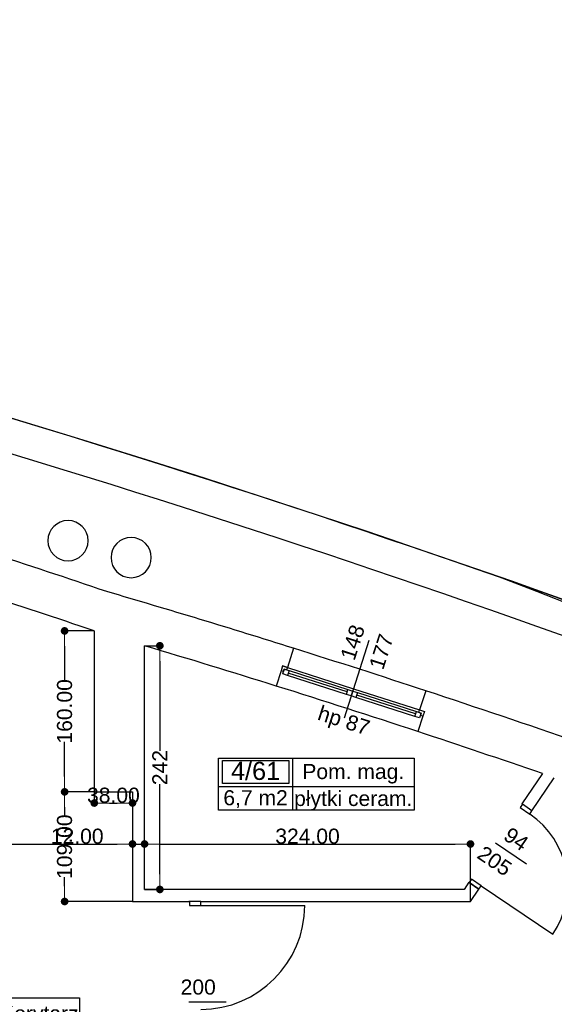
# Model space of a CAD drawing. Header units: millimetres. Extents: x -166872 to -65719, y 14266 to 44345.
# Tile 63 of 65: x -97920 to -92604, y 33137 to 42925. Entities that reach past the tile are written whole.
import ezdxf
from ezdxf.enums import TextEntityAlignment as Align

# ---------------------------------------------------------------- set-up
doc = ezdxf.new("R2010")
doc.units = ezdxf.units.MM
doc.header["$MEASUREMENT"] = 0
for name, color, linetype in [('Drzwi', 7, 'Continuous'), ('Obiekt', 7, 'Continuous'), ('Okno', 7, 'Continuous'), ('Strefa', 7, 'Continuous'), ('Strop', 7, 'Continuous'), ('Słup', 7, 'Continuous'), ('Wymiary', 63, 'Continuous'), ('Ściana', 7, 'Continuous')]:
    doc.layers.add(name, color=color, linetype=linetype)
doc.styles.add('Arial', font='txt')
doc.dimstyles.new('GENERATED_STYLE__1', dxfattribs={"dimtxt": 150, "dimasz": 152, "dimexe": 0.18, "dimexo": 0, "dimgap": 0.09, "dimtad": 1, "dimtih": 1, "dimtoh": 1, "dimlfac": 0.1, "dimzin": 0, "dimdsep": 46, "dimtxsty": 'Arial', "dimblk": 'ARROWHEAD_11', "dimblk1": 'ARROWHEAD_11', "dimblk2": 'ARROWHEAD_11', "dimcen": 0.09, "dimclrd": 114, "dimclre": 114, "dimclrt": 114, "dimazin": 0, "dimtfac": 1, "dimtdec": 4, "dimtmove": 0, "dimatfit": 3, "dimfxl": 1, "dimtolj": 1, "dimtzin": 0, "dimarcsym": 0})
doc.dimstyles.new('GENERATED_STYLE__2', dxfattribs={"dimtxt": 150, "dimasz": 152, "dimexe": 0.18, "dimexo": 0, "dimgap": 0.09, "dimtad": 1, "dimlfac": 0.1, "dimzin": 0, "dimdsep": 46, "dimtxsty": 'Arial', "dimblk": 'ARROWHEAD_11', "dimblk1": 'ARROWHEAD_11', "dimblk2": 'ARROWHEAD_11', "dimcen": 0.09, "dimclrd": 114, "dimclre": 114, "dimclrt": 114, "dimazin": 0, "dimtfac": 1, "dimtdec": 4, "dimtmove": 0, "dimatfit": 3, "dimfxl": 1, "dimtolj": 1, "dimtzin": 0, "dimarcsym": 0})

# ---------------------------------------------------------------- blocks, each defined once
blk = doc.blocks.new('Korytarz_4_58_58', base_point=(-98124.2, 32918.1))
at = {"layer": 'Strefa'}
for p, q in [((-98903.2, 33201), (-97323.5, 33201)), ((-98903.2, 32682.4), (-98903.2, 33201)), ((-98124.2, 33201), (-98124.2, 32682.4)), ((-97323.5, 33201), (-97323.5, 32682.4)), ((-98864.3, 33175.1), (-98163.1, 33175.1)), ((-98864.3, 32948.8), (-98864.3, 33175.1)), ((-98163.1, 33175.1), (-98163.1, 32948.8)), ((-98903.2, 32918.1), (-97323.5, 32918.1)), ((-98163.1, 32948.8), (-98864.3, 32948.8)), ((-97323.5, 32682.4), (-98903.2, 32682.4))]:
    blk.add_line(p, q, dxfattribs=at)
at = {"layer": 'Strefa', "style": 'Arial'}
for tag, height, p in [('ROOM_NUMBER', 180, (-98513.7, 33073)), ('ROOM_NAME', 150, (-97723.9, 33046.5)), ('floor_f', 150, (-97723.9, 32819.5)), ('ROOM_CALC_AREA', 150, (-98513.7, 32806.1))]:
    blk.add_attdef(tag, text='', height=height, dxfattribs=at).set_placement(p, align=Align.MIDDLE_CENTER)
blk = doc.blocks.new('Pom. tech._4_61_61', base_point=(-95207.4, 35302.8))
at = {"layer": 'Strefa'}
for p, q in [((-95941.5, 35585.6), (-93999.2, 35585.6)), ((-95941.5, 35067.1), (-95941.5, 35585.6)), ((-95904.8, 35559.7), (-95244.1, 35559.7)), ((-95904.8, 35333.4), (-95904.8, 35559.7)), ((-95244.1, 35559.7), (-95244.1, 35333.4)), ((-95207.4, 35585.6), (-95207.4, 35067.1)), ((-93999.2, 35585.6), (-93999.2, 35067.1)), ((-95244.1, 35333.4), (-95904.8, 35333.4)), ((-95941.5, 35302.8), (-93999.2, 35302.8)), ((-93999.2, 35067.1), (-95941.5, 35067.1))]:
    blk.add_line(p, q, dxfattribs=at)
at = {"layer": 'Strefa', "style": 'Arial'}
for tag, height, p in [('ROOM_NUMBER', 180, (-95574.4, 35457.7)), ('ROOM_NAME', 150, (-94603.3, 35451.6)), ('ROOM_CALC_AREA', 150, (-95574.4, 35190.7)), ('floor_f', 150, (-94603.3, 35183.7))]:
    blk.add_attdef(tag, text='', height=height, dxfattribs=at).set_placement(p, align=Align.MIDDLE_CENTER)
blk = doc.blocks.new('ARROWHEAD_11')
at = {"color": 0, "linetype": 'Continuous', "lineweight": 0}
blk.add_line((0, 0), (-1, 0), dxfattribs=at)
at = {"color": 0, "linetype": 'Continuous', "lineweight": 0, "const_width": 0.25, "flags": 128}
blk.add_lwpolyline([(-0.125, 0, 1), (0.125, 0, 1)], format="xyb", close=True, dxfattribs=at)
blk = doc.blocks.new('*D5711')
at = {"layer": 'Defpoints', "color": 0}
for p in [(-96798, 34730.8), (-96798, 34704.3), (-101258, 25759.3)]:
    blk.add_point(p, dxfattribs=at)
at = {"layer": 'Wymiary', "color": 114, "lineweight": -2}
for p, q in [((-101258, 25759.3), (-101258, 34731)), ((-101106, 34730.8), (-96950, 34730.8)), ((-96798, 34704.3), (-96798, 34731))]:
    blk.add_line(p, q, dxfattribs=at)
at = {"layer": 'Wymiary', "color": 114, "lineweight": -2, "xscale": 152, "yscale": 152, "zscale": 152, "rotation": 180}
blk.add_blockref('ARROWHEAD_11', (-101258, 34730.8), dxfattribs=at)
at = {"layer": 'Wymiary', "color": 114, "lineweight": -2, "xscale": 152, "yscale": 152, "zscale": 152}
blk.add_blockref('ARROWHEAD_11', (-96798, 34730.8), dxfattribs=at)
at = {"layer": 'Wymiary', "color": 114, "lineweight": 13, "insert": (-99028, 34807.5), "char_height": 150, "attachment_point": 5, "style": 'Arial'}
blk.add_mtext('\\A1;446.00', dxfattribs=at)
blk = doc.blocks.new('*D5712')
at = {"layer": 'Defpoints', "color": 0}
for p in [(-96798, 34704.3), (-96678, 34730.8), (-96678, 34704.3)]:
    blk.add_point(p, dxfattribs=at)
at = {"layer": 'Wymiary', "color": 114, "lineweight": -2}
for p, q in [((-97593.7, 34730.8), (-97102, 34730.8)), ((-97102, 34730.8), (-96950, 34730.8)), ((-96798, 34704.3), (-96798, 34731)), ((-96798, 34730.8), (-96678, 34730.8)), ((-96678, 34704.3), (-96678, 34731)), ((-96526, 34730.8), (-96374, 34730.8))]:
    blk.add_line(p, q, dxfattribs=at)
at = {"layer": 'Wymiary', "color": 114, "lineweight": -2, "xscale": 152, "yscale": 152, "zscale": 152}
blk.add_blockref('ARROWHEAD_11', (-96798, 34730.8), dxfattribs=at)
at = {"layer": 'Wymiary', "color": 114, "lineweight": -2, "xscale": 152, "yscale": 152, "zscale": 152, "rotation": 180}
blk.add_blockref('ARROWHEAD_11', (-96678, 34730.8), dxfattribs=at)
at = {"layer": 'Wymiary', "color": 114, "lineweight": 13, "insert": (-97347.9, 34807.5), "char_height": 150, "attachment_point": 5, "style": 'Arial'}
blk.add_mtext('\\A1;12.00', dxfattribs=at)
blk = doc.blocks.new('*D5713')
at = {"layer": 'Defpoints', "color": 0}
for p in [(-96678, 34704.3), (-93438, 34730.8), (-93438, 34159.3)]:
    blk.add_point(p, dxfattribs=at)
at = {"layer": 'Wymiary', "color": 114, "lineweight": -2}
for p, q in [((-96678, 34704.3), (-96678, 34731)), ((-96526, 34730.8), (-93590, 34730.8)), ((-93438, 34159.3), (-93438, 34731))]:
    blk.add_line(p, q, dxfattribs=at)
at = {"layer": 'Wymiary', "color": 114, "lineweight": -2, "xscale": 152, "yscale": 152, "zscale": 152, "rotation": 180}
blk.add_blockref('ARROWHEAD_11', (-96678, 34730.8), dxfattribs=at)
at = {"layer": 'Wymiary', "color": 114, "lineweight": -2, "xscale": 152, "yscale": 152, "zscale": 152}
blk.add_blockref('ARROWHEAD_11', (-93438, 34730.8), dxfattribs=at)
at = {"layer": 'Wymiary', "color": 114, "lineweight": 13, "insert": (-95058, 34807.5), "char_height": 150, "attachment_point": 5, "style": 'Arial'}
blk.add_mtext('\\A1;324.00', dxfattribs=at)
blk = doc.blocks.new('*D5825')
at = {"layer": 'Defpoints', "color": 0}
for p in [(-96678, 36701.5), (-96526.3, 36701.5), (-96678, 34279.3)]:
    blk.add_point(p, dxfattribs=at)
at = {"layer": 'Wymiary', "color": 114, "lineweight": -2}
for p, q in [((-96678, 36701.5), (-96526.1, 36701.5)), ((-96526.3, 36549.5), (-96526.3, 35656.7)), ((-96526.3, 34431.3), (-96526.3, 35324.1)), ((-96678, 34279.3), (-96526.1, 34279.3))]:
    blk.add_line(p, q, dxfattribs=at)
at = {"layer": 'Wymiary', "color": 114, "lineweight": -2, "xscale": 152, "yscale": 152, "zscale": 152}
for p, rotation in [((-96526.3, 36701.5), 90), ((-96526.3, 34279.3), 270)]:
    blk.add_blockref('ARROWHEAD_11', p, dxfattribs=dict(at, rotation=rotation))
at = {"layer": 'Wymiary', "color": 114, "lineweight": 13, "insert": (-96526.3, 35490.4), "char_height": 150, "attachment_point": 5, "rotation": 90, "style": 'Arial'}
blk.add_mtext('\\A1;242', dxfattribs=at)
blk = doc.blocks.new('*D5826')
at = {"layer": 'Defpoints', "color": 0}
for p in [(-97473.3, 35249.3), (-97178, 35249.3), (-96798, 34159.3)]:
    blk.add_point(p, dxfattribs=at)
at = {"layer": 'Wymiary', "color": 114, "lineweight": -2}
for p, q in [((-97178, 35249.3), (-97473.5, 35249.3)), ((-97473.3, 35097.3), (-97473.3, 35008.5)), ((-97473.3, 34311.3), (-97473.3, 34400.2)), ((-96798, 34159.3), (-97473.5, 34159.3))]:
    blk.add_line(p, q, dxfattribs=at)
at = {"layer": 'Wymiary', "color": 114, "lineweight": -2, "xscale": 152, "yscale": 152, "zscale": 152}
for p, rotation in [((-97473.3, 35249.3), 90), ((-97473.3, 34159.3), 270)]:
    blk.add_blockref('ARROWHEAD_11', p, dxfattribs=dict(at, rotation=rotation))
at = {"layer": 'Wymiary', "color": 114, "lineweight": 13, "insert": (-97473.3, 34704.3), "char_height": 150, "attachment_point": 5, "rotation": 90, "style": 'Arial'}
blk.add_mtext('\\A1;109.00', dxfattribs=at)
blk = doc.blocks.new('*D5827')
at = {"layer": 'Defpoints', "color": 0}
for p in [(-97473.3, 36849.3), (-97178, 36849.3), (-97178, 35249.3)]:
    blk.add_point(p, dxfattribs=at)
at = {"layer": 'Wymiary', "color": 114, "lineweight": -2}
for p, q in [((-97178, 36849.3), (-97473.5, 36849.3)), ((-97473.3, 36697.3), (-97473.3, 36353.5)), ((-97473.3, 35401.3), (-97473.3, 35745.2)), ((-97178, 35249.3), (-97473.5, 35249.3))]:
    blk.add_line(p, q, dxfattribs=at)
at = {"layer": 'Wymiary', "color": 114, "lineweight": -2, "xscale": 152, "yscale": 152, "zscale": 152}
for p, rotation in [((-97473.3, 36849.3), 90), ((-97473.3, 35249.3), 270)]:
    blk.add_blockref('ARROWHEAD_11', p, dxfattribs=dict(at, rotation=rotation))
at = {"layer": 'Wymiary', "color": 114, "lineweight": 13, "insert": (-97473.3, 36049.3), "char_height": 150, "attachment_point": 5, "rotation": 90, "style": 'Arial'}
blk.add_mtext('\\A1;160.00', dxfattribs=at)
blk = doc.blocks.new('*D5906')
at = {"layer": 'Defpoints', "color": 0}
for p in [(-97178, 35249.3), (-96798, 35249.3), (-96798, 35138.1)]:
    blk.add_point(p, dxfattribs=at)
at = {"layer": 'Wymiary', "color": 114, "lineweight": -2}
for p, q in [((-97178, 35249.3), (-97178, 35137.9)), ((-96798, 35249.3), (-96798, 35137.9)), ((-97026, 35138.1), (-96950, 35138.1))]:
    blk.add_line(p, q, dxfattribs=at)
at = {"layer": 'Wymiary', "color": 114, "lineweight": -2, "xscale": 152, "yscale": 152, "zscale": 152, "rotation": 180}
blk.add_blockref('ARROWHEAD_11', (-97178, 35138.1), dxfattribs=at)
at = {"layer": 'Wymiary', "color": 114, "lineweight": -2, "xscale": 152, "yscale": 152, "zscale": 152}
blk.add_blockref('ARROWHEAD_11', (-96798, 35138.1), dxfattribs=at)
at = {"layer": 'Wymiary', "color": 114, "lineweight": 13, "insert": (-96988, 35214.8), "char_height": 150, "attachment_point": 5, "style": 'Arial'}
blk.add_mtext('\\A1;38.00', dxfattribs=at)

msp = doc.modelspace()

# ---------------------------------------------------------------- linework, layer by layer
at = {"layer": 'Drzwi'}
for p, q in [((-92921.839, 35126.214), (-92944.275, 35093.099)), ((-92944.275, 35093.099), (-92849.069, 35028.595)), ((-92826.633, 35061.71), (-92921.839, 35126.214)), ((-92826.633, 35061.71), (-92921.839, 35126.214)), ((-92849.069, 35028.595), (-92826.633, 35061.71)), ((-93426.653, 34381.122), (-93449.089, 34348.006)), ((-93331.447, 34316.618), (-93426.653, 34381.122)), ((-93449.089, 34348.006), (-93353.883, 34283.502)), ((-93353.883, 34283.502), (-93449.089, 34348.006)), ((-93353.883, 34283.502), (-93331.447, 34316.618)), ((-93331.447, 34316.618), (-92619.47, 33834.239)), ((-96233.019, 34159.32), (-96233.019, 34119.32)), ((-96118.019, 34159.32), (-96233.019, 34159.32)), ((-96118.019, 34159.32), (-96233.019, 34159.32)), ((-96118.019, 34119.32), (-96118.019, 34159.32)), ((-96233.019, 34119.32), (-96118.019, 34119.32)), ((-96118.019, 34119.32), (-95086.019, 34119.32))]:
    msp.add_line(p, q, dxfattribs=at)
for centre, radius, start, end in [((-93331.447, 34316.618), 860, 325.8816056, 55.8816056), ((-96118.019, 34119.32), 1032, 270, 0)]:
    msp.add_arc(centre, radius, start, end, dxfattribs=at)
at = {"layer": 'Obiekt'}
for p, q in [((-94447.002, 36753.128), (-94694.95, 35982.01)), ((-92882.147, 34531.607), (-93189.603, 34739.915)), ((-95866.64, 33159.32), (-96238.019, 33159.32))]:
    msp.add_line(p, q, dxfattribs=at)
at = {"layer": 'Okno'}
for p, q in [((-95305.716, 36501.173), (-95320.672, 36453.461)), ((-95305.366, 36501.061), (-95320.672, 36453.461)), ((-95296.872, 36445.808), (-95320.672, 36453.461)), ((-95305.716, 36501.173), (-95257.766, 36485.755)), ((-95258.21, 36485.898), (-95305.716, 36501.173)), ((-95304.524, 36422.008), (-95289.219, 36469.608)), ((-95256.925, 36406.703), (-95304.524, 36422.008)), ((-95289.219, 36469.608), (-95296.872, 36445.808)), ((-95265.419, 36461.955), (-95289.219, 36469.608)), ((-95289.219, 36469.608), (-95241.619, 36454.303)), ((-95257.766, 36485.755), (-95265.419, 36461.955)), ((-95257.766, 36485.755), (-94600.889, 36274.54)), ((-95241.619, 36454.303), (-95256.925, 36406.703)), ((-94663.794, 36242.246), (-95249.272, 36430.503)), ((-95241.619, 36454.303), (-94656.141, 36266.046)), ((-94671.447, 36218.446), (-95256.925, 36406.703)), ((-94671.447, 36218.446), (-95256.925, 36406.703)), ((-94671.447, 36218.446), (-94656.141, 36266.046)), ((-94623.847, 36203.141), (-94671.447, 36218.446)), ((-94656.141, 36266.046), (-94608.541, 36250.741)), ((-94623.847, 36203.141), (-94608.541, 36250.741)), ((-94608.541, 36250.741), (-94623.847, 36203.141)), ((-94608.541, 36250.741), (-94560.941, 36235.435)), ((-94600.889, 36274.54), (-93944.011, 36063.326)), ((-94560.941, 36235.435), (-94576.247, 36187.835)), ((-94560.941, 36235.435), (-93975.464, 36047.179)), ((-94576.247, 36187.835), (-94623.847, 36203.141)), ((-93990.769, 35999.579), (-94576.247, 36187.835)), ((-93990.769, 35999.579), (-94576.247, 36187.835)), ((-93983.116, 36023.379), (-94568.594, 36211.635)), ((-93990.769, 35999.579), (-93975.464, 36047.179)), ((-93975.464, 36047.179), (-93927.864, 36031.873)), ((-93951.664, 36039.526), (-93944.011, 36063.326)), ((-93927.864, 36031.873), (-93951.664, 36039.526)), ((-93944.011, 36063.326), (-93896.061, 36047.908)), ((-93943.568, 36063.183), (-93896.061, 36047.908)), ((-93927.864, 36031.873), (-93943.169, 35984.273)), ((-93935.516, 36008.073), (-93927.864, 36031.873)), ((-93896.411, 36048.02), (-93911.716, 36000.42)), ((-93896.061, 36047.908), (-93911.716, 36000.42)), ((-93943.169, 35984.273), (-93990.769, 35999.579)), ((-93911.716, 36000.42), (-93935.516, 36008.073))]:
    msp.add_line(p, q, dxfattribs=at)
for radius, start, end in [(100880.225, 71.7822065, 72.56808508), (100470.225, 71.75380857, 72.596483)]:
    msp.add_arc((-125419.108, -59570.112), radius, start, end, dxfattribs=at)
at = {"layer": 'Strop', "flags": 128}
msp.add_lwpolyline([(-114963.364, 42885.522, -0.034913), (-97147.904, 38702.246, -0.03139835), (-83179.127, 33388.934, -0.00358934), (-81600.813, 32648.61, -0.01554929), (-75154.286, 29191.532, -0.0168287), (-67557.968, 24484.617), (-67557.968, 20745.281), (-74808.018, 20745.281), (-74808.018, 16049.32), (-96528.019, 16049.32), (-96528.019, 14639.32), (-140258.019, 14639.32)], format="xyb", dxfattribs=at)
at = {"layer": 'Słup'}
for p, q in [((-97178.019, 36849.32), (-97178.019, 35249.32)), ((-97178.019, 35249.32), (-96798.019, 35249.32))]:
    msp.add_line(p, q, dxfattribs=at)
for centre, start, end in [((-97439.458, 37745.898), 0, 180), ((-97439.458, 37745.898), 180, 0), ((-96811.495, 37578.083), 0, 180), ((-96811.495, 37578.083), 180, 0)]:
    msp.add_arc(centre, 200, start, end, dxfattribs=at)
at = {"layer": 'Ściana'}
for p, q in [((-95198.19, 36677.048), (-95258.21, 36485.898)), ((-95320.672, 36453.461), (-95368.528, 36300.784)), ((-95305.716, 36501.173), (-95320.672, 36453.461)), ((-95258.21, 36485.898), (-95305.716, 36501.173)), ((-93880.932, 36253.492), (-93943.568, 36063.183)), ((-93943.568, 36063.183), (-93896.061, 36047.908)), ((-93896.061, 36047.908), (-93911.716, 36000.42)), ((-93911.716, 36000.42), (-93961.813, 35848.464)), ((-92921.839, 35126.214), (-92925.978, 35129.018)), ((-92826.633, 35061.71), (-92921.839, 35126.214)), ((-93449.089, 34348.006), (-93453.229, 34350.811)), ((-93353.883, 34283.502), (-93449.089, 34348.006)), ((-96233.019, 34159.32), (-96238.019, 34159.32)), ((-96118.019, 34159.32), (-96233.019, 34159.32))]:
    msp.add_line(p, q, dxfattribs=at)
at = {"layer": 'Ściana', "flags": 128}
for points in [[(-96678.019, 35249.32), (-96678.019, 36701.461)], [(-92721.63, 35430.63), (-92925.978, 35129.018)], [(-92826.633, 35061.71), (-92604.136, 35390.109)], [(-96798.019, 35249.32), (-96798.019, 34159.32)], [(-96678.019, 34279.32), (-96678.019, 35249.32)], [(-93501.665, 34279.32), (-96678.019, 34279.32)], [(-93453.229, 34350.811), (-93501.665, 34279.32)], [(-93438.019, 34159.32), (-93353.883, 34283.502)], [(-96798.019, 34159.32), (-96238.019, 34159.32)], [(-96118.019, 34159.32), (-93438.019, 34159.32)]]:
    msp.add_lwpolyline(points, dxfattribs=at)
at = {"layer": 'Ściana'}
for centre, radius, start, end in [((-135974.129, -86621.024), 131199.839, 72.78657015, 80.72275794), ((-135974.129, -86621.024), 130859.839, 72.78658978, 80.72275794), ((-132427.47, -75066.981), 119113.747, 64.91502534, 72.7714615), ((-132427.47, -75066.981), 118773.747, 65.11518084, 72.77143988), ((-130623.425, -61871.074), 104642.008, 71.28885706, 71.96797392), ((-140453.307, -84742.896), 130967.865, 57.19530479, 68.83493994), ((-130623.425, -61871.074), 104232.008, 71.28417322, 71.94059687), ((-125419.108, -59570.112), 100880.225, 72.56808508, 73.66992203), ((-125419.108, -59570.112), 100470.225, 72.596483, 73.37743619), ((-125419.108, -59570.112), 100880.225, 70.87344096, 71.7822065), ((-125419.108, -59570.112), 100470.225, 71.00749538, 71.75380857)]:
    msp.add_arc(centre, radius, start, end, dxfattribs=at)

# ---------------------------------------------------------------- block references
at = {"layer": 'Strefa'}
ref = msp.add_blockref('Pom. tech._4_61_61', (-95207.416, 35302.782), dxfattribs=at)
ref.add_attrib('ROOM_NAME', 'Pom. mag.', dxfattribs={"color": 7, "height": 150, "style": 'Arial'}).set_placement((-94603.332, 35451.599), align=Align.MIDDLE_CENTER)
ref.add_attrib('ROOM_NUMBER', '4/61', dxfattribs={"color": 7, "height": 180, "style": 'Arial'}).set_placement((-95574.436, 35457.73), align=Align.MIDDLE_CENTER)
ref.add_attrib('ROOM_CALC_AREA', '6,7 m2', dxfattribs={"color": 7, "height": 150, "style": 'Arial'}).set_placement((-95574.436, 35190.728), align=Align.MIDDLE_CENTER)
ref.add_attrib('floor_f', 'płytki ceram.', dxfattribs={"color": 7, "height": 150, "style": 'Arial'}).set_placement((-94603.332, 35183.682), align=Align.MIDDLE_CENTER)
ref = msp.add_blockref('Korytarz_4_58_58', (-98124.173, 32918.136), dxfattribs=at)
ref.add_attrib('ROOM_NAME', 'Korytarz', dxfattribs={"color": 7, "height": 150, "style": 'Arial'}).set_placement((-97723.853, 33046.536), align=Align.MIDDLE_CENTER)
ref.add_attrib('ROOM_NUMBER', '4/58', dxfattribs={"color": 7, "height": 180, "style": 'Arial'}).set_placement((-98513.693, 33073.022), align=Align.MIDDLE_CENTER)
ref.add_attrib('ROOM_CALC_AREA', '21,7 m2', dxfattribs={"color": 7, "height": 150, "style": 'Arial'}).set_placement((-98513.693, 32806.082), align=Align.MIDDLE_CENTER)
ref.add_attrib('floor_f', 'tarket', dxfattribs={"color": 7, "height": 150, "style": 'Arial'}).set_placement((-97723.853, 32819.453), align=Align.MIDDLE_CENTER)

# ---------------------------------------------------------------- texts
at = {"layer": 'Obiekt', "char_height": 150, "attachment_point": 7, "style": 'Arial'}
for s, insert, rotation in [('\\A1;{\\fArial|b0|i0|c238|p38;148}', (-94589.973, 36545.436), 72.1751458), ('\\A1;{\\fArial|b0|i0|c238|p38;177}', (-94306.724, 36454.359), 72.1751458), ('\\A1;{\\fArial|b0|i0|c238|p38;hp 87}', (-94982.207, 35926.441), 342.1751458), ('\\A1;{\\fArial|b0|i0|c238|p38;94}', (-93122.288, 34781.919), 325.8816056), ('\\A1;{\\fArial|b0|i0|c238|p38;205}', (-93384.797, 34597.402), 325.8816056)]:
    msp.add_mtext(s, dxfattribs=dict(at, insert=insert, rotation=rotation))
at = {"layer": 'Obiekt', "insert": (-96319.679, 33231.852), "char_height": 150, "attachment_point": 7, "style": 'Arial'}
msp.add_mtext('\\A1;{\\fArial|b0|i0|c238|p38;200}', dxfattribs=at)

# ---------------------------------------------------------------- dimensions: what is measured, and where the dimension line sits
at = {"layer": 'Wymiary', "lineweight": 13}
for base, p1, p2, picture, middle in [((-97473.33, 36849.32), (-97178.019, 35249.32), (-97178.019, 36849.32), '*D5827', (-97473.33, 36049.32)), ((-97473.33, 35249.32), (-96798.019, 34159.32), (-97178.019, 35249.32), '*D5826', (-97473.33, 34704.32))]:
    dim = msp.add_linear_dim(base=base, p1=p1, p2=p2, angle=90, dimstyle='GENERATED_STYLE__2', dxfattribs=at)
    dim.commit()
    dim.dimension.update_dxf_attribs({"geometry": picture, "text_midpoint": middle, "dimtype": 128, "text_rotation": 90})
dim = msp.add_linear_dim(base=(-96526.321, 36701.461), p1=(-96678.019, 34279.32), p2=(-96678.019, 36701.461), angle=90, text='242', dimstyle='GENERATED_STYLE__2', dxfattribs=at)
dim.commit()
dim.dimension.update_dxf_attribs({"geometry": '*D5825', "text_midpoint": (-96526.321, 35490.391), "dimtype": 128, "text_rotation": 90})
for base, p1, p2, picture, middle in [((-96798.019, 35138.064), (-97178.019, 35249.32), (-96798.019, 35249.32), '*D5906', (-96988.019, 35138.064)), ((-96798.019, 34730.82), (-101258.019, 25759.32), (-96798.019, 34704.32), '*D5711', (-99028.019, 34730.82)), ((-96678.019, 34730.82), (-96798.019, 34704.32), (-96678.019, 34704.32), '*D5712', (-97347.88, 34730.82)), ((-93438.019, 34730.82), (-96678.019, 34704.32), (-93438.019, 34159.32), '*D5713', (-95058.019, 34730.82))]:
    dim = msp.add_linear_dim(base=base, p1=p1, p2=p2, dimstyle='GENERATED_STYLE__1', dxfattribs=at)
    dim.commit()
    dim.dimension.update_dxf_attribs({"geometry": picture, "text_midpoint": middle, "dimtype": 128})

doc.saveas('drawing.dxf')
